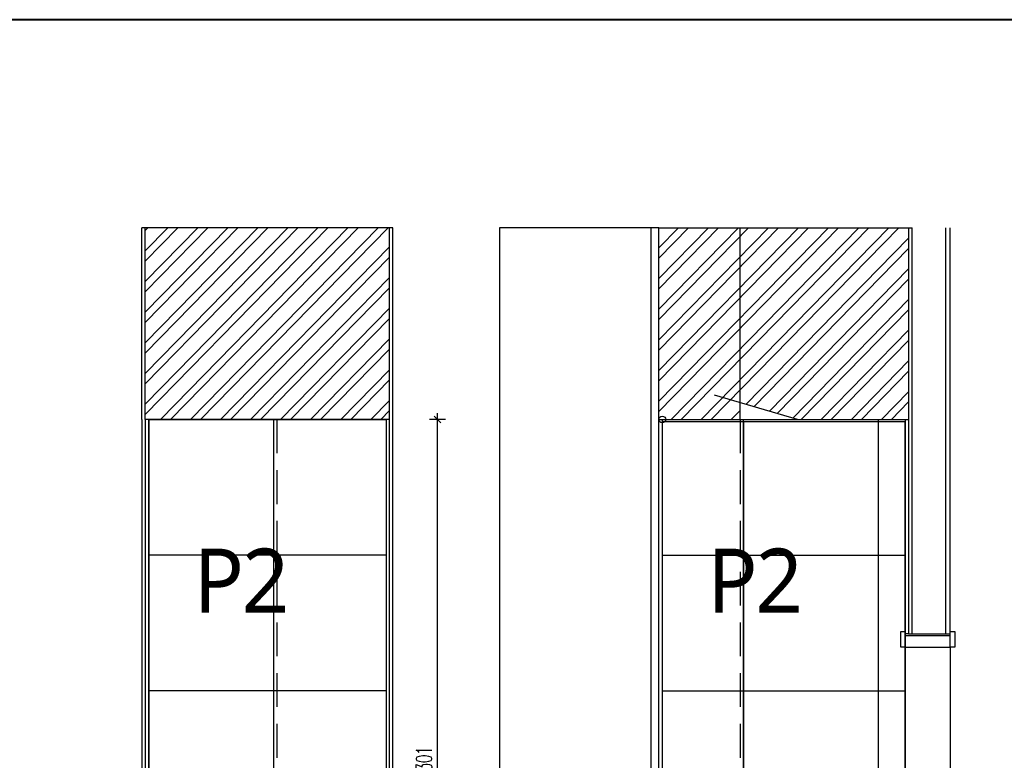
# Model space of a CAD drawing. Header units: centimetres. Extents: x -15121 to 30567, y -60641 to 0.
# Tile 208 of 256: x 8883 to 9320, y -24778 to -24449. Entities that reach past the tile are written whole.
import ezdxf

# ---------------------------------------------------------------- set-up
doc = ezdxf.new("R2010")
doc.units = ezdxf.units.CM
doc.header["$LTSCALE"] = 60
doc.linetypes.add('( Dashed )', pattern=[0.75, 0.5, -0.25])
doc.layers.add('A Ramka', color=5, linetype='Continuous', lineweight=40)
for name, color, linetype in [('AIKA oznaczenia okładzin', 5, 'Continuous'), ('AIKA powierzchnie', 6, 'Continuous'), ('AIKA sufity podwieszane', 8, 'Continuous'), ('AIKA TYNK', 5, 'Continuous'), ('AIKA widoki wymiarowanie', 7, 'Continuous'), ('AIKA widokowe', 7, 'Continuous'), ('AIKA ŚCIANA', 8, 'Continuous')]:
    doc.layers.add(name, color=color, linetype=linetype)
doc.styles.add('SŁAWKA', font='simplex.shx', dxfattribs={"height": 12.5})
doc.styles.add('wymiar', font='txt.shx', dxfattribs={"width": 0.6})
doc.dimstyles.new('Dwudziestka', dxfattribs={"dimtxt": 7, "dimasz": 0.7, "dimexe": 5, "dimexo": 0, "dimgap": 2.5, "dimtad": 1, "dimtoh": 1, "dimdec": 3, "dimrnd": 0.5, "dimdsep": 46, "dimtxsty": 'wymiar', "dimblk": 'znacznik', "dimcen": 0, "dimdle": 5, "dimse1": 1, "dimse2": 1, "dimclrd": 256, "dimclre": 256, "dimclrt": 256, "dimadec": 0, "dimazin": 0, "dimtfac": 0.4, "dimtdec": 3, "dimtix": 1, "dimtofl": 0, "dimtmove": 2, "dimatfit": 3, "dimldrblk": 'znacznik', "dimfxl": 1, "dimtolj": 1, "dimarcsym": 0})
pattern_1 = [(45.6, (-4466.2785, 0), (-6.8053523, 6.6642933), []), (45.6, (-4461.789, 0.047), (-6.8053523, 6.6642933), [])]

# ---------------------------------------------------------------- blocks, each defined once
blk = doc.blocks.new('znacznik')
at = {"color": 0}
for points in [[(-4, 0), (4, 0)], [(0, -5), (0, 5)]]:
    blk.add_lwpolyline(points, dxfattribs=at)
at = {"color": 1}
blk.add_lwpolyline([(-2.12, -2.12), (2.12, 2.12)], dxfattribs=at)
blk = doc.blocks.new('*D6891')
at = {"layer": 'AIKA widoki wymiarowanie', "lineweight": -2, "transparency": 16777216}
blk.add_line((9205.01, -24947.61), (9275.43, -24947.61), dxfattribs=at)
at = {"layer": 'Defpoints', "color": 0, "transparency": 16777216}
for p in [(9276.13, -24711.28), (9204.31, -24927.8), (9276.13, -24947.61)]:
    blk.add_point(p, dxfattribs=at)
at = {"layer": 'AIKA widoki wymiarowanie', "lineweight": -2, "transparency": 16777216, "xscale": 0.7, "yscale": 0.7, "zscale": 0.7, "rotation": 180}
blk.add_blockref('znacznik', (9204.31, -24947.61), dxfattribs=at)
at = {"layer": 'AIKA widoki wymiarowanie', "lineweight": -2, "transparency": 16777216, "xscale": 0.7, "yscale": 0.7, "zscale": 0.7}
blk.add_blockref('znacznik', (9276.13, -24947.61), dxfattribs=at)
at = {"layer": 'AIKA widoki wymiarowanie', "transparency": 16777216, "insert": (9240.22, -24941.61), "char_height": 7, "attachment_point": 5, "style": 'wymiar'}
blk.add_mtext('\\A1;72', dxfattribs=at)
blk = doc.blocks.new('*D6892')
at = {"layer": 'AIKA widoki wymiarowanie', "lineweight": -2, "transparency": 16777216}
for p, q in [((9275.43, -24947.61), (9274.73, -24947.61)), ((9278.33, -24947.61), (9279.03, -24947.61))]:
    blk.add_line(p, q, dxfattribs=at)
at = {"layer": 'Defpoints', "color": 0, "transparency": 16777216}
for p in [(9276.13, -24711.28), (9277.63, -24721.8), (9277.63, -24947.61)]:
    blk.add_point(p, dxfattribs=at)
at = {"layer": 'AIKA widoki wymiarowanie', "lineweight": -2, "transparency": 16777216, "xscale": 0.7, "yscale": 0.7, "zscale": 0.7}
blk.add_blockref('znacznik', (9276.13, -24947.61), dxfattribs=at)
at = {"layer": 'AIKA widoki wymiarowanie', "lineweight": -2, "transparency": 16777216, "xscale": 0.7, "yscale": 0.7, "zscale": 0.7, "rotation": 180}
blk.add_blockref('znacznik', (9277.63, -24947.61), dxfattribs=at)
at = {"layer": 'AIKA widoki wymiarowanie', "transparency": 16777216, "insert": (9276.88, -24941.61), "char_height": 7, "attachment_point": 5, "style": 'wymiar'}
blk.add_mtext('\\A1;1.5', dxfattribs=at)
blk = doc.blocks.new('*D6895')
at = {"layer": 'AIKA widoki wymiarowanie', "lineweight": -2, "transparency": 16777216}
for p, q in [((9275.43, -24963.14), (9274.73, -24963.14)), ((9278.33, -24963.14), (9279.03, -24963.14))]:
    blk.add_line(p, q, dxfattribs=at)
at = {"layer": 'Defpoints', "color": 0, "transparency": 16777216}
for p in [(9277.63, -24721.8), (9276.13, -24927.8), (9277.63, -24963.14)]:
    blk.add_point(p, dxfattribs=at)
at = {"layer": 'AIKA widoki wymiarowanie', "lineweight": -2, "transparency": 16777216, "xscale": 0.7, "yscale": 0.7, "zscale": 0.7}
blk.add_blockref('znacznik', (9276.13, -24963.14), dxfattribs=at)
at = {"layer": 'AIKA widoki wymiarowanie', "lineweight": -2, "transparency": 16777216, "xscale": 0.7, "yscale": 0.7, "zscale": 0.7, "rotation": 180}
blk.add_blockref('znacznik', (9277.63, -24963.14), dxfattribs=at)
at = {"layer": 'AIKA widoki wymiarowanie', "transparency": 16777216, "insert": (9276.88, -24957.14), "char_height": 7, "attachment_point": 5, "style": 'wymiar'}
blk.add_mtext('\\A1;1.5', dxfattribs=at)
blk = doc.blocks.new('*D6897')
at = {"layer": 'AIKA widoki wymiarowanie', "lineweight": -2, "transparency": 16777216}
blk.add_line((9068.56, -24927.1), (9068.56, -24627.5), dxfattribs=at)
at = {"layer": 'Defpoints', "color": 0, "transparency": 16777216}
for p in [(9021.93, -24626.8), (9068.56, -24626.8), (9038.63, -24927.8)]:
    blk.add_point(p, dxfattribs=at)
at = {"layer": 'AIKA widoki wymiarowanie', "lineweight": -2, "transparency": 16777216, "xscale": 0.7, "yscale": 0.7, "zscale": 0.7}
for p, rotation in [((9068.56, -24626.8), 90), ((9068.56, -24927.8), 270)]:
    blk.add_blockref('znacznik', p, dxfattribs=dict(at, rotation=rotation))
at = {"layer": 'AIKA widoki wymiarowanie', "transparency": 16777216, "insert": (9062.56, -24777.3), "char_height": 7, "attachment_point": 5, "rotation": 90, "style": 'wymiar'}
blk.add_mtext('\\A1;301', dxfattribs=at)
blk = doc.blocks.new('*D6919')
at = {"layer": 'AIKA widoki wymiarowanie', "lineweight": -2, "transparency": 16777216}
blk.add_line((9276.93, -24831.57), (9253.71, -24831.57), dxfattribs=at)
at = {"layer": 'Defpoints', "color": 0, "transparency": 16777216}
for p in [(9277.63, -24706.31), (9253.01, -24810.87), (9253.01, -24831.57)]:
    blk.add_point(p, dxfattribs=at)
at = {"layer": 'AIKA widoki wymiarowanie', "lineweight": -2, "transparency": 16777216, "xscale": 0.7, "yscale": 0.7, "zscale": 0.7, "rotation": 180}
blk.add_blockref('znacznik', (9253.01, -24831.57), dxfattribs=at)
at = {"layer": 'AIKA widoki wymiarowanie', "lineweight": -2, "transparency": 16777216, "xscale": 0.7, "yscale": 0.7, "zscale": 0.7}
blk.add_blockref('znacznik', (9277.63, -24831.57), dxfattribs=at)
at = {"layer": 'AIKA widoki wymiarowanie', "transparency": 16777216, "insert": (9265.32, -24825.57), "char_height": 7, "attachment_point": 5, "style": 'wymiar'}
blk.add_mtext('\\A1;24.5', dxfattribs=at)

msp = doc.modelspace()

# ---------------------------------------------------------------- hatches: boundary and pattern name
at = {"layer": 'AIKA sufity podwieszane', "transparency": 33554610}
h = msp.add_hatch(dxfattribs=at)
h.set_pattern_fill('ANSI32', color=8, angle=0.6)
h.set_pattern_definition(pattern_1)
h.paths.add_polyline_path([(9047.2098, -24541.7963), (8938.8675, -24541.7963), (8938.8675, -24626.7963), (9047.2098, -24626.7963)])
h = msp.add_hatch(dxfattribs=at)
h.set_pattern_fill('ANSI32', color=8, angle=0.6)
h.set_pattern_definition(pattern_1)
h.paths.add_polyline_path([(9277.6282, -24541.7963), (9202.8114, -24541.7963), (9202.8114, -24619.3151), (9228.3114, -24626.7963), (9277.6282, -24626.7963)])
h.paths.add_polyline_path([(9202.8114, -24541.7963), (9166.8114, -24541.7963), (9166.8114, -24626.7963, -1), (9169.8114, -24626.7963), (9202.8114, -24626.7963)])

# ---------------------------------------------------------------- linework, layer by layer
at = {"layer": 'A Ramka', "transparency": 33554610}
msp.add_lwpolyline([(10351.4715, -24449.4644), (8193.5221, -24449.4644), (8193.5221, -25934.4644), (10351.4715, -25934.4644)], close=True, dxfattribs=at)
at = {"layer": 'AIKA powierzchnie', "color": 2}
for points in [[(8940.3675, -24626.7963), (9045.7044, -24626.7963), (9045.7044, -24927.7963), (8940.3675, -24927.7963)], [(9276.1282, -24627.7963), (9168.3114, -24627.7963), (9168.3114, -24927.7963), (9276.1282, -24927.7963)]]:
    msp.add_lwpolyline(points, close=True, dxfattribs=at)
at = {"layer": 'AIKA TYNK'}
for p, q in [((9048.7044, -24541.7963), (8937.3675, -24541.7963)), ((8938.8675, -24626.7963), (8938.8675, -24541.7963)), ((9047.2098, -24927.7963), (9047.2098, -24541.7963)), ((9166.8114, -24541.7963), (9277.6282, -24541.7963)), ((9166.8114, -24927.7963), (9166.8114, -24541.7963)), ((9277.6282, -24541.7963), (9277.6282, -24721.7963)), ((9277.6282, -24541.7963), (9277.6282, -24721.7963)), ((9296.1282, -24721.7963), (9296.1282, -24541.7963)), ((9047.2098, -24626.7963), (8938.8675, -24626.7963)), ((8938.8675, -24626.7963), (8938.8675, -24927.7963)), ((9166.8114, -24626.7963), (9277.6282, -24626.7963)), ((9277.6282, -24721.7963), (9296.1282, -24721.7963))]:
    msp.add_line(p, q, dxfattribs=at)
at = {"layer": 'AIKA widoki wymiarowanie', "color": 8}
msp.add_line((8937.3675, -24626.7963), (8937.3675, -24541.7963), dxfattribs=at)
at = {"layer": 'AIKA widokowe', "color": 8}
for p, q in [((9048.7044, -24927.7963), (9048.7044, -24541.7963)), ((9096.1282, -24541.7963), (9096.1282, -24927.7963)), ((9166.8114, -24541.7963), (9096.1282, -24541.7963)), ((9163.3114, -24927.7963), (9163.3114, -24541.7963)), ((9279.1282, -24721.7963), (9279.1282, -24541.7963)), ((9294.1282, -24721.7963), (9294.1282, -24541.7963)), ((8937.3675, -24626.7963), (8937.3675, -24927.7963)), ((9264.3114, -24927.7963), (9264.3114, -24626.7963)), ((9045.7044, -24686.9963), (8940.3675, -24686.9963)), ((9168.3114, -24686.9963), (9276.1282, -24686.9963)), ((9045.7044, -24747.1963), (8940.3675, -24747.1963)), ((9168.3114, -24747.1963), (9276.1282, -24747.1963))]:
    msp.add_line(p, q, dxfattribs=at)
at = {"layer": 'AIKA widokowe', "color": 7}
for p, q in [((9202.8114, -24626.7963), (9202.8114, -24541.7963)), ((8940.3675, -24626.7963), (8940.3675, -24927.7963)), ((8995.7044, -24626.7963), (8995.7044, -24927.7963)), ((9045.7044, -24626.7963), (9045.7044, -24927.7963)), ((9168.3114, -24626.7963), (9168.3114, -24927.7963)), ((9204.3114, -24927.7963), (9204.3114, -24626.7963)), ((9276.1282, -24626.7963), (9276.1282, -24927.7963))]:
    msp.add_line(p, q, dxfattribs=at)
at = {"layer": 'AIKA widokowe', "color": 8, "linetype": '( Dashed )', "ltscale": 0.5}
msp.add_line((8997.2044, -24626.7963), (8997.2044, -24927.7963), dxfattribs=at)
at = {"layer": 'AIKA widokowe'}
for p, q in [((9204.3114, -24627.7963), (9204.3114, -24927.7963)), ((9276.1282, -24627.7963), (9276.1282, -24927.7963)), ((9277.6282, -24721.7963), (9276.1282, -24721.7963)), ((9296.1282, -24727.7963), (9296.1282, -24927.7963))]:
    msp.add_line(p, q, dxfattribs=at)
at = {"layer": 'AIKA widokowe', "color": 6}
msp.add_lwpolyline([(9168.3114, -24626.7963), (9228.3114, -24626.7963), (9191.5324, -24616.006)], dxfattribs=at)
at = {"layer": 'AIKA widokowe'}
for points in [[(9276.1282, -24720.7963), (9276.1282, -24727.7963), (9274.1297, -24727.7963), (9274.1297, -24720.7963)], [(9296.1282, -24727.7963), (9296.1282, -24722.7963), (9276.1282, -24722.7963), (9276.1282, -24727.7963)], [(9298.1266, -24720.7963), (9298.1266, -24727.7963), (9296.1282, -24727.7963), (9296.1282, -24720.7963)]]:
    msp.add_lwpolyline(points, close=True, dxfattribs=at)
at = {"layer": 'AIKA widokowe', "color": 6}
msp.add_circle((9168.3114, -24626.7963), 1.5, dxfattribs=at)
at = {"layer": 'AIKA ŚCIANA'}
msp.add_line((9277.6282, -24541.7963), (9279.1282, -24541.7963), dxfattribs=at)
at = {"layer": 'AIKA ŚCIANA', "linetype": '( Dashed )', "ltscale": 0.5}
msp.add_line((9202.8114, -24626.7963), (9202.8114, -24927.7963), dxfattribs=at)

# ---------------------------------------------------------------- texts
at = {"layer": 'AIKA oznaczenia okładzin', "char_height": 28.472875, "width": 428.138012, "attachment_point": 1, "rotation": 0.003297, "style": 'SŁAWKA'}
for insert in [(8960.263, -24684.0456), (9188.2069, -24684.0456)]:
    msp.add_mtext('{\\fTrebuchet MS|b0|i0|c238|p34;\\T0.95;P2}', dxfattribs=dict(at, insert=insert))

# ---------------------------------------------------------------- dimensions: what is measured, and where the dimension line sits
at = {"layer": 'AIKA widoki wymiarowanie', "color": 8}
dim = msp.add_linear_dim(base=(9068.5577, -24626.7963), p1=(9038.6301, -24927.7963), p2=(9021.9267, -24626.7963), angle=90, dimstyle='Dwudziestka', dxfattribs=at)
dim.commit()
dim.dimension.update_dxf_attribs({"geometry": '*D6897', "text_midpoint": (9062.5577, -24777.2963)})
for base, p1, p2, picture, middle in [((9253.0058, -24831.5735), (9277.6282, -24706.3111), (9253.0058, -24810.8669), '*D6919', (9265.317, -24825.5735)), ((9276.1282, -24947.6074), (9204.3114, -24927.7963), (9276.1282, -24711.2824), '*D6891', (9240.2198, -24941.6074)), ((9277.6282, -24947.6074), (9276.1282, -24711.2824), (9277.6282, -24721.7963), '*D6892', (9276.8782, -24941.6074)), ((9277.6282, -24963.1364), (9276.1282, -24927.7963), (9277.6282, -24721.7963), '*D6895', (9276.8782, -24957.1364))]:
    dim = msp.add_linear_dim(base=base, p1=p1, p2=p2, dimstyle='Dwudziestka', dxfattribs=at)
    dim.commit()
    dim.dimension.update_dxf_attribs({"geometry": picture, "text_midpoint": middle})

doc.saveas('drawing.dxf')
